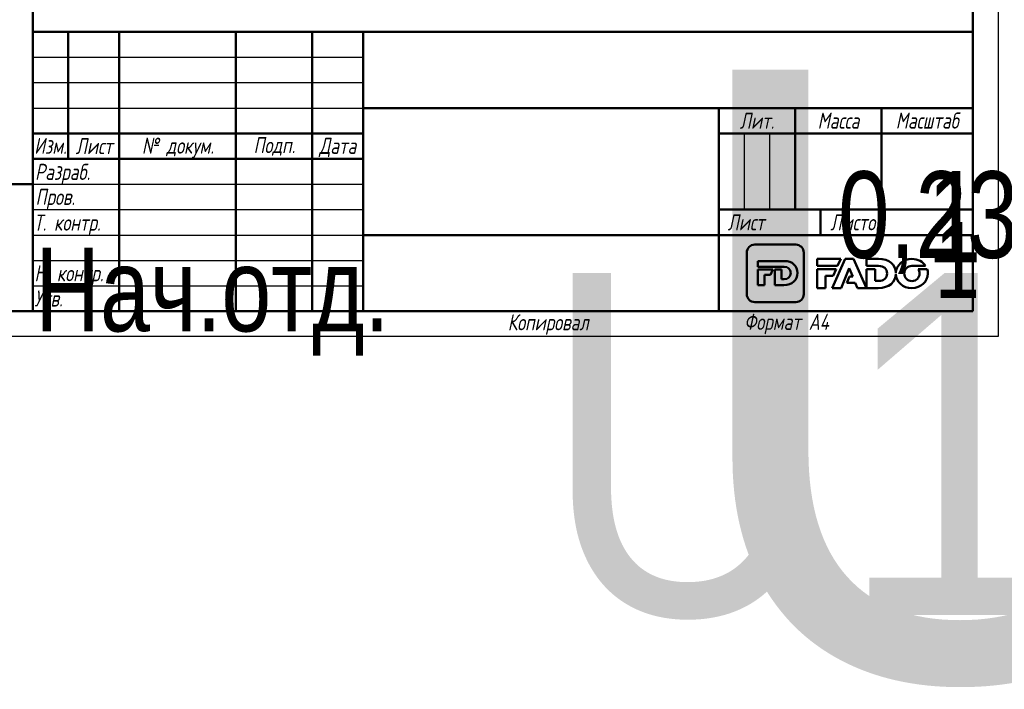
# Model space of a CAD drawing. Header units: millimetres. Extents: x -131 to 751, y -69 to 356.
# Tile 2 of 18: x 17 to 211, y -69 to 62. Entities that reach past the tile are written whole.
import ezdxf
from ezdxf.enums import TextEntityAlignment as Align

# ---------------------------------------------------------------- set-up
doc = ezdxf.new("R2018")
doc.units = ezdxf.units.MM
for name, color, linetype, lineweight in [('Заголовок (ГОСТ)', 7, 'Continuous', 50), ('Кромка (ГОСТ)', 7, 'Continuous', 50), ('Обозначение (ГОСТ)', 7, 'Continuous', 25), ('Эскизная геометрия (ГОСТ)', 7, 'Continuous', 50)]:
    doc.layers.add(name, color=color, linetype=linetype, lineweight=lineweight)
doc.styles.get("Standard").update_dxf_attribs({"font": 'GOST Common Italic.ttf'})
doc.styles.add('Альтернативный текст (ГОСТ)', font='txt', dxfattribs={"width": 0.8})

# ---------------------------------------------------------------- blocks, each defined once
blk = doc.blocks.new('ГОСТ - Доп. графы 1')
at = {"layer": 'Эскизная геометрия (ГОСТ)'}
for p, q in [((-12, 0), (-12, 145)), ((-12, 145), (0, 145)), ((-7, 145), (-7, 0)), ((-12, 110), (-7, 110)), ((-7, 110), (0, 110)), ((-12, 85), (-7, 85)), ((-7, 85), (0, 85)), ((-12, 60), (-7, 60)), ((-7, 60), (0, 60)), ((-12, 25), (-7, 25)), ((-7, 25), (0, 25)), ((0, 0), (-12, 0))]:
    blk.add_line(p, q, dxfattribs=at)
at = {"layer": 'Обозначение (ГОСТ)', "char_height": 3.17, "attachment_point": 5, "rotation": 90, "style": 'Альтернативный текст (ГОСТ)'}
for s, insert, width in [('\\fGOST Common|b0|i1;\\H3.1700;Подп. и дата', (-9.37, 127.41), 34.7679), ('\\fGOST Common|b0|i1;\\H3.1700;Инв. № дубл.', (-8.95, 97.55), 24.8438), ('\\fGOST Common|b0|i1;\\H3.1700;Взам. инв. №', (-9.58, 72.53), 24.8669), ('\\fGOST Common|b0|i1;\\H3.1700;Подп. и дата', (-9.5, 42.47), 35.1486), ('\\fGOST Common|b0|i1;\\H3.1700;Инв. № подл.', (-9.5, 12.41), 24.9618)]:
    blk.add_mtext(s, dxfattribs=dict(at, insert=insert, width=width))
at = {"layer": 'Обозначение (ГОСТ)', "lineweight": 30, "width": 0.8, "flags": 17}
for tag, p in [('Подп._и_дата_2', (-3.53, 127.51)), ('Инв._номер_дубликата', (-3.41, 97.47)), ('Взамен_инв._номера', (-3.46, 72.53)), ('Подп._и_дата_1', (-3.42, 42.35)), ('ИНВЕНТАРНЫЙ_НОМЕР', (-3.33, 12.68))]:
    blk.add_attdef(tag, text='', height=3.17, rotation=90, dxfattribs=at).set_placement(p, align=Align.MIDDLE_CENTER)
blk = doc.blocks.new('Основные надписи ГОСТ - Форма 1')
at = {"layer": 'Заголовок (ГОСТ)'}
for p, q in [((0, 55), (185, 55)), ((0, 0), (0, 55)), ((0, 0), (0, 55)), ((7, 55), (7, 30)), ((17, 55), (17, 0)), ((40, 55), (40, 0)), ((55, 55), (55, 0)), ((65, 55), (65, 0)), ((185, 0), (185, 55)), ((65, 40), (185, 40)), ((135, 40), (135, 0)), ((150, 40), (150, 20)), ((167, 40), (167, 20)), ((0, 35), (65, 35)), ((135, 35), (185, 35)), ((0, 30), (65, 30)), ((135, 20), (185, 20)), ((155, 20), (155, 15)), ((65, 15), (185, 15)), ((185, 0), (0, 0))]:
    blk.add_line(p, q, dxfattribs=at)
at = {"layer": 'Заголовок (ГОСТ)', "linetype": 'Continuous', "lineweight": 25}
for p, q in [((0, 50), (65, 50)), ((0, 45), (65, 45)), ((0, 40), (65, 40)), ((140, 35), (140, 20)), ((145, 35), (145, 20)), ((0, 25), (65, 25)), ((0, 20), (65, 20)), ((0, 15), (65, 15)), ((0, 10), (65, 10)), ((0, 5), (65, 5))]:
    blk.add_line(p, q, dxfattribs=at)
at = {"layer": 'Заголовок (ГОСТ)', "char_height": 3.17, "style": 'Альтернативный текст (ГОСТ)'}
for s, insert, width, attachment_point in [('\\fGOST Common|b0|i1;\\H3.1700;Лит.', (142.52, 37.49), 14.9766, 5), ('\\fGOST Common|b0|i1;\\H3.1700;Масса', (158.55, 37.51), 16.9878, 5), ('\\fGOST Common|b0|i1;\\H3.1700;Масштаб', (176.02, 37.53), 17.8316, 5), ('\\fGOST Common|b0|i1;\\H3.1700;Изм.', (3.5, 32.56), 6.9635, 5), ('\\fGOST Common|b0|i1;\\H3.1700;Лист', (12.1, 32.5), 10.0029, 5), ('\\A0;\\fGOST Common|b0|i1;\\H3.1700;№ докум.', (28.58, 32.16), 22.9069, 5), ('\\fGOST Common|b0|i1;\\H3.1700;Подп.', (47.56, 32.45), 14.879, 5), ('\\fGOST Common|b0|i1;\\H3.1700;Дата', (60.02, 32.24), 9.9614, 5), ('\\fGOST Common|b0|i1;\\H3.1700;Разраб.', (0.47, 27), 16.9971, 4), ('\\fGOST Common|b0|i1;\\H3.1700;Пров.', (0.56, 22.08), 17.0192, 4), ('\\A0;\\fGOST Common|b0|i1;\\H3.1700;Т. контр.', (0.23, 17.01), 16.9554, 4), ('\\fGOST Common|b0|i1;\\H3.1700;Лист', (140.37, 17.5), 10.5071, 5), ('\\A1;', (150.6, 17.54), 8.8313, 5), ('\\fGOST Common|b0|i1;\\H3.1700;Листов', (162.21, 17.5), 14.3668, 5), ('\\fGOST Common|b0|i1;\\H3.1700;Н. контр.', (0.36, 7.05), 16.9999, 4), ('\\fGOST Common|b0|i1;\\H3.1700;Утв.', (0.34, 2.52), 17.0083, 4), ('\\fGOST Common|b0|i1;\\H3.1700;Копировал', (93.48, -0.59), 19.7871, 1)]:
    blk.add_mtext(s, dxfattribs=dict(at, insert=insert, width=width, attachment_point=attachment_point))
at = {"layer": 'Заголовок (ГОСТ)', "lineweight": 30, "flags": 104}
for tag, height, width, p in [('Изм1', 2.89, 0.7, (3.51, 52.52)), ('Лист1', 2.89, 0.7, (12.03, 52.52)), ('Докум1', 2.89, 0.7, (28.54, 52.48)), ('Изм2', 2.89, 0.7, (3.5, 47.52)), ('Лист2', 2.89, 0.7, (12.01, 47.5)), ('Докум2', 2.89, 0.7, (28.53, 47.5)), ('Изм3', 2.89, 0.7, (3.5, 42.5)), ('Лист3', 2.89, 0.7, (12.01, 42.51)), ('Докум3', 2.89, 0.7, (28.51, 42.48)), ('Изм4', 2.89, 0.7, (3.51, 37.5)), ('Лист4', 2.89, 0.7, (12, 37.53)), ('Докум4', 2.89, 0.7, (28.51, 37.52)), ('НАИМЕНОВАНИЕ', 5, 0.8, (100.03, 29.98)), ('Литера', 3.5, 0.8, (137.52, 27.25)), ('Литера2', 3.5, 0.8, (142.51, 27.22)), ('Литера3', 3.5, 0.8, (147.52, 27.21)), ('Масса', 3.5, 0.8, (158.47, 27.53)), ('Масштаб', 3.5, 0.8, (176, 27.6)), ('Тип_документа', 3.17, 0.8, (100.08, 17.56)), ('Листов', 3.17, 0.8, (177.46, 17.58)), ('Материал_Класс', 3.5, 0.9, (100, 7.5))]:
    blk.add_attdef(tag, text='', height=height, dxfattribs=dict(at, width=width)).set_placement(p, align=Align.MIDDLE_CENTER)
for tag, height, width, p in [('Подп1', 2.89, 0.7, (40.01, 52.51)), ('Дата1', 2, 0.7, (55.01, 52.51)), ('Подп2', 2.89, 0.7, (40.01, 47.5)), ('Дата2', 2, 0.7, (55.01, 47.49)), ('Подп3', 2.89, 0.7, (40.01, 42.51)), ('Дата3', 2, 0.7, (55.02, 42.52)), ('Подп4', 2.89, 0.7, (40.01, 37.51)), ('Дата4', 2, 0.7, (55.02, 37.51)), ('АВТОР', 3.17, 0.8, (17.41, 27.49)), ('Разработал_Подп.', 2.89, 0.7, (40.05, 27.51)), ('ДАТА_СОЗДАНИЯ', 2, 0.7, (55.01, 27.51)), ('ПРОВЕРИЛ', 3.17, 0.8, (17.41, 22.53)), ('Проверил_Подп.', 2.89, 0.7, (40.05, 22.52)), ('ДАТА_ПРОВЕРКИ', 2, 0.7, (55.02, 22.51)), ('ТЕХНОЛОГ', 3.17, 0.8, (17.33, 17.54)), ('Технолог_Подп.', 2.89, 0.7, (40.05, 17.51)), ('Технолог_Дата', 2, 0.7, (55.01, 17.5)), ('НАЧ._ОТДЕЛА', 3.17, 0.8, (17.46, 12.45)), ('Руководитель_Подп.', 2.89, 0.7, (40.01, 12.5)), ('Должность_руководителя', 3.17, 0.8, (0.52, 12.51)), ('Руководитель_Дата', 2, 0.7, (55.01, 12.51)), ('НОРМОКОНТРОЛЬ', 3.17, 0.8, (17.37, 7.48)), ('Нормоконтроль_Подп.', 2.89, 0.7, (40.05, 7.52)), ('ДАТА_НОРМОКОНТРОЛЯ', 2, 0.7, (55.02, 7.51)), ('УТВЕРДИЛ', 3.17, 0.8, (17.4, 2.51)), ('Утвердил_Подп.', 2.89, 0.7, (40.05, 2.51)), ('ДАТА_УТВЕРЖДЕНИЯ', 2, 0.7, (55.01, 2.5))]:
    blk.add_attdef(tag, text='', height=height, dxfattribs=dict(at, width=width)).set_placement(p, align=Align.MIDDLE_LEFT)
for tag, height, p in [('ОБОЗНАЧЕНИЕ', 5, (125.33, 47.56)), ('ОРГАНИЗАЦИЯ', 3.5, (160.02, 7.6))]:
    blk.add_attdef(tag, text='', height=height, dxfattribs=at).set_placement(p, align=Align.MIDDLE_CENTER)
at = {"layer": 'Заголовок (ГОСТ)', "lineweight": 30, "width": 0.9, "flags": 104}
for tag, p in [('Материал_Наим.', (133.71, 9.75)), ('Материал_ГОСТ', (134.04, 4.06))]:
    blk.add_attdef(tag, text='', height=3.5, dxfattribs=at).set_placement(p, align=Align.MIDDLE_RIGHT)
blk = doc.blocks.new('Рамки ГОСТ_ граница 297x210')
at = {"layer": 'Кромка (ГОСТ)', "lineweight": 25}
for p, q in [((210, 297), (210, 0)), ((210, 0), (0, 0))]:
    blk.add_line(p, q, dxfattribs=at)
at = {"layer": 'Кромка (ГОСТ)'}
for p, q in [((20, 292), (20, 5)), ((205, 5), (205, 292)), ((20, 5), (205, 5))]:
    blk.add_line(p, q, dxfattribs=at)
at = {"layer": 'Кромка (ГОСТ)', "insert": (160, 4.5), "char_height": 3.17, "attachment_point": 1, "style": 'Альтернативный текст (ГОСТ)'}
blk.add_mtext('\\A1;\\fGOST Common|b0|i1;\\H3.1700;Формат A4', dxfattribs=at)

msp = doc.modelspace()

# ---------------------------------------------------------------- linework, layer by layer
at = {"layer": 'Эскизная геометрия (ГОСТ)', "linetype": 'Continuous'}
for p, q in [((170.1623, 18.1075), (162.0631, 18.1075)), ((160.5048, 16.5351), (160.5048, 8.3644)), ((171.7217, 8.3644), (171.7217, 16.5351)), ((162.71, 14.89), (162.71, 13.7414)), ((167.836, 14.89), (162.71, 14.89)), ((162.71, 13.7414), (167.8556, 13.7414)), ((162.71, 13.204), (162.71, 10.1607)), ((165.6224, 13.204), (162.71, 13.204)), ((164.0092, 12.1762), (165.1863, 12.1762)), ((164.0092, 10.1607), (164.0092, 12.1762)), ((165.1863, 12.1762), (165.6224, 13.204)), ((166.0267, 13.204), (166.0267, 10.1607)), ((167.3263, 13.204), (166.0267, 13.204)), ((167.3263, 11.3226), (167.3263, 13.204)), ((162.71, 10.1607), (164.0092, 10.1607)), ((166.0267, 10.1607), (167.8086, 10.1607)), ((167.8556, 11.3226), (167.3263, 11.3226)), ((162.0631, 6.7926), (170.1623, 6.7926))]:
    msp.add_line(p, q, dxfattribs=at)
at = {"layer": 'Эскизная геометрия (ГОСТ)'}
for p, q in [((174.3413, 15.304), (174.3413, 13.9093)), ((178.9974, 15.304), (174.3413, 15.304)), ((174.3413, 13.9093), (178.3745, 13.9093)), ((179.8816, 15.3457), (177.2993, 9.5647)), ((178.3745, 13.9093), (178.9974, 15.304)), ((181.5021, 15.3457), (179.8816, 15.3457)), ((184.0854, 9.5647), (181.5021, 15.3457)), ((184.0854, 15.3032), (184.0854, 13.9093)), ((186.4255, 15.3032), (184.0854, 15.3032)), ((184.0854, 13.9093), (186.4519, 13.9093)), ((192.9889, 13.9223), (195.7076, 13.9223)), ((174.3413, 13.2899), (174.3413, 9.5641)), ((178.0976, 13.2899), (174.3413, 13.2899)), ((176.0221, 9.5641), (176.0221, 11.9786)), ((176.0221, 11.9786), (177.5117, 11.9786)), ((177.5117, 11.9786), (178.0976, 13.2899)), ((179.0663, 9.5647), (180.6801, 13.4588)), ((180.6986, 11.8269), (180.1915, 10.5893)), ((180.6801, 13.4588), (181.3552, 11.8269)), ((181.3552, 11.8269), (180.6986, 11.8269)), ((184.0854, 13.2899), (184.0854, 9.5656)), ((185.7662, 13.2899), (184.0854, 13.2899)), ((185.7662, 10.9753), (185.7662, 13.2899)), ((189.8467, 12.3498), (189.8493, 12.3498)), ((189.8506, 12.5431), (189.847, 12.5431)), ((196.0081, 13.2853), (194.2268, 13.2853)), ((180.1915, 10.5893), (181.8408, 10.5893)), ((181.8408, 10.5893), (182.2823, 9.5647)), ((186.4519, 10.9753), (185.7662, 10.9753)), ((174.3413, 9.5641), (176.0221, 9.5641)), ((177.2993, 9.5647), (179.0663, 9.5647)), ((182.2823, 9.5647), (184.0854, 9.5647)), ((184.0854, 9.5656), (186.3907, 9.5656))]:
    msp.add_line(p, q, dxfattribs=at)
at = {"layer": 'Эскизная геометрия (ГОСТ)', "linetype": 'Continuous'}
for points in [[(162.0631, 18.1075), (161.2036, 18.1075), (160.5048, 17.4027), (160.5048, 16.5351)], [(171.7217, 16.5351), (171.7217, 17.4027), (171.0231, 18.1075), (170.1623, 18.1075)], [(170.4812, 12.5393), (170.4812, 13.9172), (169.5102, 14.89), (167.836, 14.89)], [(167.8556, 13.7414), (168.6325, 13.7414), (169.1485, 13.2892), (169.1485, 12.5318)], [(167.8086, 10.1607), (169.4962, 10.1607), (170.4812, 11.1746), (170.4812, 12.5393)], [(169.1485, 12.5318), (169.1485, 11.7565), (168.6325, 11.3226), (167.8556, 11.3226)], [(160.5048, 8.3644), (160.5048, 7.4964), (161.2036, 6.7926), (162.0631, 6.7926)], [(170.1623, 6.7926), (171.0231, 6.7926), (171.7217, 7.4964), (171.7217, 8.3644)]]:
    msp.add_open_spline(points, degree=3, dxfattribs=at)
at = {"layer": 'Эскизная геометрия (ГОСТ)'}
for points in [[(189.847, 12.5431), (189.801, 14.1673), (188.5519, 15.3032), (186.4255, 15.3032)], [(186.4519, 13.9093), (187.4557, 13.9093), (188.1244, 13.3609), (188.1244, 12.4431)], [(193.0033, 15.304), (191.2445, 15.304), (189.9138, 14.0788), (189.8506, 12.5431)], [(191.5106, 12.4286), (191.5106, 13.2429), (192.1026, 13.9223), (192.9889, 13.9223)], [(195.7076, 13.9223), (195.1742, 14.7543), (194.1901, 15.304), (193.0033, 15.304)], [(186.3907, 9.5656), (188.5305, 9.5656), (189.7963, 10.7453), (189.8467, 12.3498)], [(188.1244, 12.4431), (188.1244, 11.5001), (187.4557, 10.9753), (186.4519, 10.9753)], [(189.8493, 12.3498), (189.8924, 10.7841), (191.2142, 9.5545), (192.9889, 9.5545)], [(193.0033, 10.9369), (192.1196, 10.9369), (191.5106, 11.6308), (191.5106, 12.4286)], [(192.9889, 9.5545), (194.791, 9.5545), (196.1437, 10.842), (196.1437, 12.4286)], [(194.4899, 12.4286), (194.4899, 11.6156), (193.8978, 10.9369), (193.0033, 10.9369)], [(194.2268, 13.2853), (194.3959, 13.0402), (194.4899, 12.7421), (194.4899, 12.4286)], [(196.1437, 12.4286), (196.1437, 12.7283), (196.0967, 13.0154), (196.0081, 13.2853)]]:
    msp.add_open_spline(points, degree=3, dxfattribs=at)

# ---------------------------------------------------------------- block references
for name, p in [('Рамки ГОСТ_ граница 297x210', (0, 0)), ('ГОСТ - Доп. графы 1', (20, 5))]:
    msp.add_blockref(name, p)
ref = msp.add_blockref('Основные надписи ГОСТ - Форма 1', (20, 5))
lines = msp.add_mtext('\\W0.8000;Нач.отд.', dxfattribs={"layer": 'Заголовок (ГОСТ)', "insert": (20.5216, 17.5142), "char_height": 16.475961, "attachment_point": 1})
ref.add_attrib('Должность_руководителя', '', (20.5216, 17.5142), dxfattribs={"flags": 104}).embed_mtext(lines)
lines = msp.add_mtext('\\W0.8000;', dxfattribs={"layer": 'Заголовок (ГОСТ)', "insert": (37.4114, 32.4883), "char_height": 22.59262, "attachment_point": 1})
ref.add_attrib('АВТОР', '', (37.4114, 32.4883), dxfattribs={"flags": 104}).embed_mtext(lines)
lines = msp.add_mtext('\\W0.8000;', dxfattribs={"layer": 'Заголовок (ГОСТ)', "insert": (37.4083, 27.5258), "char_height": 22.55166, "attachment_point": 1})
ref.add_attrib('ПРОВЕРИЛ', '', (37.4083, 27.5258), dxfattribs={"flags": 104}).embed_mtext(lines)
lines = msp.add_mtext('\\W0.8000;', dxfattribs={"layer": 'Заголовок (ГОСТ)', "insert": (37.3337, 22.5428), "char_height": 22.67099, "attachment_point": 1})
ref.add_attrib('ТЕХНОЛОГ', '', (37.3337, 22.5428), dxfattribs={"flags": 104}).embed_mtext(lines)
lines = msp.add_mtext('\\W0.8000;', dxfattribs={"layer": 'Заголовок (ГОСТ)', "insert": (37.4616, 17.4456), "char_height": 22.55501, "attachment_point": 1})
ref.add_attrib('НАЧ._ОТДЕЛА', '', (37.4616, 17.4456), dxfattribs={"flags": 104}).embed_mtext(lines)
lines = msp.add_mtext('\\W0.8000;', dxfattribs={"layer": 'Заголовок (ГОСТ)', "insert": (37.3745, 12.4807), "char_height": 22.66902, "attachment_point": 1})
ref.add_attrib('НОРМОКОНТРОЛЬ', '', (37.3745, 12.4807), dxfattribs={"flags": 104}).embed_mtext(lines)
lines = msp.add_mtext('\\W0.8000;', dxfattribs={"layer": 'Заголовок (ГОСТ)', "insert": (37.4006, 7.5066), "char_height": 22.61295, "attachment_point": 1})
ref.add_attrib('УТВЕРДИЛ', '', (37.4006, 7.5066), dxfattribs={"flags": 104}).embed_mtext(lines)
lines = msp.add_mtext('U13C ', dxfattribs={"layer": 'Заголовок (ГОСТ)', "insert": (145.3255, 52.5589), "char_height": 119.84296, "attachment_point": 1})
ref.add_attrib('ОБОЗНАЧЕНИЕ', '', (145.3255, 52.5589), dxfattribs={"flags": 104}).embed_mtext(lines)
lines = msp.add_mtext('\\W0.8000;', dxfattribs={"layer": 'Заголовок (ГОСТ)', "insert": (120.0309, 34.9751), "char_height": 69.60928, "attachment_point": 1})
ref.add_attrib('НАИМЕНОВАНИЕ', '', (120.0309, 34.9751), dxfattribs={"flags": 104}).embed_mtext(lines)
lines = msp.add_mtext('\\W0.8000;', dxfattribs={"layer": 'Заголовок (ГОСТ)', "insert": (120.078, 22.5583), "char_height": 69.70335, "attachment_point": 1})
ref.add_attrib('Тип_документа', '', (120.078, 22.5583), dxfattribs={"flags": 104}).embed_mtext(lines)
lines = msp.add_mtext('\\W0.9000;U13C 18.03.2020', dxfattribs={"layer": 'Заголовок (ГОСТ)', "insert": (120, 12.5), "char_height": 67.257617, "attachment_point": 1})
ref.add_attrib('Материал_Класс', '', (120, 12.5), dxfattribs={"flags": 104}).embed_mtext(lines)
lines = msp.add_mtext('\\W0.9000;', dxfattribs={"layer": 'Заголовок (ГОСТ)', "insert": (153.7068, 14.7507), "char_height": 66.97542, "attachment_point": 1})
ref.add_attrib('Материал_Наим.', '', (153.7068, 14.7507), dxfattribs={"flags": 104}).embed_mtext(lines)
lines = msp.add_mtext('\\W0.9000;', dxfattribs={"layer": 'Заголовок (ГОСТ)', "insert": (154.0404, 9.0569), "char_height": 66.7532, "attachment_point": 1})
ref.add_attrib('Материал_ГОСТ', '', (154.0404, 9.0569), dxfattribs={"flags": 104}).embed_mtext(lines)
lines = msp.add_mtext('\\W0.8000;', dxfattribs={"layer": 'Заголовок (ГОСТ)', "insert": (157.5203, 32.2514), "char_height": 5.02883, "attachment_point": 1})
ref.add_attrib('Литера', '', (157.5203, 32.2514), dxfattribs={"flags": 104}).embed_mtext(lines)
lines = msp.add_mtext('\\W0.8000;', dxfattribs={"layer": 'Заголовок (ГОСТ)', "insert": (162.5118, 32.2215), "char_height": 5.02883, "attachment_point": 1})
ref.add_attrib('Литера2', '', (162.5118, 32.2215), dxfattribs={"flags": 104}).embed_mtext(lines)
lines = msp.add_mtext('\\W0.8000;', dxfattribs={"layer": 'Заголовок (ГОСТ)', "insert": (167.5181, 32.2112), "char_height": 5.01699, "attachment_point": 1})
ref.add_attrib('Литера3', '', (167.5181, 32.2112), dxfattribs={"flags": 104}).embed_mtext(lines)
lines = msp.add_mtext('\\W0.8000;0,232', dxfattribs={"layer": 'Заголовок (ГОСТ)', "insert": (178.4686, 32.5335), "char_height": 17.043546, "attachment_point": 1})
ref.add_attrib('Масса', '', (178.4686, 32.5335), dxfattribs={"flags": 104}).embed_mtext(lines)
lines = msp.add_mtext('\\W0.8000;1 : 1', dxfattribs={"layer": 'Заголовок (ГОСТ)', "insert": (195.9966, 32.6031), "char_height": 17.947557, "attachment_point": 1})
ref.add_attrib('Масштаб', '', (195.9966, 32.6031), dxfattribs={"flags": 104}).embed_mtext(lines)
lines = msp.add_mtext('\\W0.8000;1', dxfattribs={"layer": 'Заголовок (ГОСТ)', "insert": (197.459, 22.5789), "char_height": 14.96532, "attachment_point": 1})
ref.add_attrib('Листов', '', (197.459, 22.5789), dxfattribs={"flags": 104}).embed_mtext(lines)
lines = msp.add_mtext('\\W0.7000;', dxfattribs={"layer": 'Заголовок (ГОСТ)', "insert": (75.0121, 57.5134), "char_height": 9.98446, "attachment_point": 1})
ref.add_attrib('Дата1', '', (75.0121, 57.5134), dxfattribs={"flags": 104}).embed_mtext(lines)
lines = msp.add_mtext('\\W0.7000;', dxfattribs={"layer": 'Заголовок (ГОСТ)', "insert": (75.0121, 52.4908), "char_height": 9.98446, "attachment_point": 1})
ref.add_attrib('Дата2', '', (75.0121, 52.4908), dxfattribs={"flags": 104}).embed_mtext(lines)
lines = msp.add_mtext('\\W0.7000;', dxfattribs={"layer": 'Заголовок (ГОСТ)', "insert": (75.0232, 47.521), "char_height": 9.97116, "attachment_point": 1})
ref.add_attrib('Дата3', '', (75.0232, 47.521), dxfattribs={"flags": 104}).embed_mtext(lines)
lines = msp.add_mtext('\\W0.7000;', dxfattribs={"layer": 'Заголовок (ГОСТ)', "insert": (75.0232, 42.5092), "char_height": 9.98863, "attachment_point": 1})
ref.add_attrib('Дата4', '', (75.0232, 42.5092), dxfattribs={"flags": 104}).embed_mtext(lines)
lines = msp.add_mtext('\\W0.7000;', dxfattribs={"layer": 'Заголовок (ГОСТ)', "insert": (75.0086, 32.5112), "char_height": 9.98041, "attachment_point": 1})
ref.add_attrib('ДАТА_СОЗДАНИЯ', '', (75.0086, 32.5112), dxfattribs={"flags": 104}).embed_mtext(lines)
lines = msp.add_mtext('\\W0.7000;', dxfattribs={"layer": 'Заголовок (ГОСТ)', "insert": (75.022, 27.5095), "char_height": 9.95769, "attachment_point": 1})
ref.add_attrib('ДАТА_ПРОВЕРКИ', '', (75.022, 27.5095), dxfattribs={"flags": 104}).embed_mtext(lines)
lines = msp.add_mtext('\\W0.7000;', dxfattribs={"layer": 'Заголовок (ГОСТ)', "insert": (75.0148, 22.5028), "char_height": 9.98633, "attachment_point": 1})
ref.add_attrib('Технолог_Дата', '', (75.0148, 22.5028), dxfattribs={"flags": 104}).embed_mtext(lines)
lines = msp.add_mtext('\\W0.7000;', dxfattribs={"layer": 'Заголовок (ГОСТ)', "insert": (75.0101, 17.5095), "char_height": 9.99024, "attachment_point": 1})
ref.add_attrib('Руководитель_Дата', '', (75.0101, 17.5095), dxfattribs={"flags": 104}).embed_mtext(lines)
lines = msp.add_mtext('\\W0.7000;', dxfattribs={"layer": 'Заголовок (ГОСТ)', "insert": (75.0237, 12.5112), "char_height": 9.98246, "attachment_point": 1})
ref.add_attrib('ДАТА_НОРМОКОНТРОЛЯ', '', (75.0237, 12.5112), dxfattribs={"flags": 104}).embed_mtext(lines)
lines = msp.add_mtext('\\W0.7000;', dxfattribs={"layer": 'Заголовок (ГОСТ)', "insert": (75.0093, 7.4985), "char_height": 9.9968, "attachment_point": 1})
ref.add_attrib('ДАТА_УТВЕРЖДЕНИЯ', '', (75.0093, 7.4985), dxfattribs={"flags": 104}).embed_mtext(lines)
lines = msp.add_mtext('\\W0.7000;', dxfattribs={"layer": 'Заголовок (ГОСТ)', "insert": (60.0143, 57.5125), "char_height": 14.91999, "attachment_point": 1})
ref.add_attrib('Подп1', '', (60.0143, 57.5125), dxfattribs={"flags": 104}).embed_mtext(lines)
lines = msp.add_mtext('\\W0.7000;', dxfattribs={"layer": 'Заголовок (ГОСТ)', "insert": (60.0143, 52.5027), "char_height": 14.98562, "attachment_point": 1})
ref.add_attrib('Подп2', '', (60.0143, 52.5027), dxfattribs={"flags": 104}).embed_mtext(lines)
lines = msp.add_mtext('\\W0.7000;', dxfattribs={"layer": 'Заголовок (ГОСТ)', "insert": (60.0143, 47.5148), "char_height": 14.98562, "attachment_point": 1})
ref.add_attrib('Подп3', '', (60.0143, 47.5148), dxfattribs={"flags": 104}).embed_mtext(lines)
lines = msp.add_mtext('\\W0.7000;', dxfattribs={"layer": 'Заголовок (ГОСТ)', "insert": (60.0144, 42.5058), "char_height": 14.96586, "attachment_point": 1})
ref.add_attrib('Подп4', '', (60.0144, 42.5058), dxfattribs={"flags": 104}).embed_mtext(lines)
lines = msp.add_mtext('\\W0.7000;', dxfattribs={"layer": 'Заголовок (ГОСТ)', "insert": (60.045, 32.5144), "char_height": 14.95963, "attachment_point": 1})
ref.add_attrib('Разработал_Подп.', '', (60.045, 32.5144), dxfattribs={"flags": 104}).embed_mtext(lines)
lines = msp.add_mtext('\\W0.7000;', dxfattribs={"layer": 'Заголовок (ГОСТ)', "insert": (60.045, 27.5245), "char_height": 14.93971, "attachment_point": 1})
ref.add_attrib('Проверил_Подп.', '', (60.045, 27.5245), dxfattribs={"flags": 104}).embed_mtext(lines)
lines = msp.add_mtext('\\W0.7000;', dxfattribs={"layer": 'Заголовок (ГОСТ)', "insert": (60.045, 22.5148), "char_height": 14.93971, "attachment_point": 1})
ref.add_attrib('Технолог_Подп.', '', (60.045, 22.5148), dxfattribs={"flags": 104}).embed_mtext(lines)
lines = msp.add_mtext('\\W0.7000;', dxfattribs={"layer": 'Заголовок (ГОСТ)', "insert": (60.0052, 17.505), "char_height": 14.97955, "attachment_point": 1})
ref.add_attrib('Руководитель_Подп.', '', (60.0052, 17.505), dxfattribs={"flags": 104}).embed_mtext(lines)
lines = msp.add_mtext('\\W0.7000;', dxfattribs={"layer": 'Заголовок (ГОСТ)', "insert": (60.045, 12.5151), "char_height": 14.93971, "attachment_point": 1})
ref.add_attrib('Нормоконтроль_Подп.', '', (60.045, 12.5151), dxfattribs={"flags": 104}).embed_mtext(lines)
lines = msp.add_mtext('\\W0.7000;', dxfattribs={"layer": 'Заголовок (ГОСТ)', "insert": (60.045, 7.5053), "char_height": 14.95963, "attachment_point": 1})
ref.add_attrib('Утвердил_Подп.', '', (60.045, 7.5053), dxfattribs={"flags": 104}).embed_mtext(lines)
lines = msp.add_mtext('\\W0.7000;', dxfattribs={"layer": 'Заголовок (ГОСТ)', "insert": (48.5417, 57.4833), "char_height": 22.94698, "attachment_point": 1})
ref.add_attrib('Докум1', '', (48.5417, 57.4833), dxfattribs={"flags": 104}).embed_mtext(lines)
lines = msp.add_mtext('\\W0.7000;', dxfattribs={"layer": 'Заголовок (ГОСТ)', "insert": (48.526, 52.4968), "char_height": 22.97824, "attachment_point": 1})
ref.add_attrib('Докум2', '', (48.526, 52.4968), dxfattribs={"flags": 104}).embed_mtext(lines)
lines = msp.add_mtext('\\W0.7000;', dxfattribs={"layer": 'Заголовок (ГОСТ)', "insert": (48.5104, 47.4791), "char_height": 22.94698, "attachment_point": 1})
ref.add_attrib('Докум3', '', (48.5104, 47.4791), dxfattribs={"flags": 104}).embed_mtext(lines)
lines = msp.add_mtext('\\W0.7000;', dxfattribs={"layer": 'Заголовок (ГОСТ)', "insert": (48.5148, 42.5199), "char_height": 22.97406, "attachment_point": 1})
ref.add_attrib('Докум4', '', (48.5148, 42.5199), dxfattribs={"flags": 104}).embed_mtext(lines)
lines = msp.add_mtext('\\W0.7000;', dxfattribs={"layer": 'Заголовок (ГОСТ)', "insert": (32.0309, 57.5161), "char_height": 9.99314, "attachment_point": 1})
ref.add_attrib('Лист1', '', (32.0309, 57.5161), dxfattribs={"flags": 104}).embed_mtext(lines)
lines = msp.add_mtext('\\W0.7000;', dxfattribs={"layer": 'Заголовок (ГОСТ)', "insert": (32.012, 52.5044), "char_height": 9.97806, "attachment_point": 1})
ref.add_attrib('Лист2', '', (32.012, 52.5044), dxfattribs={"flags": 104}).embed_mtext(lines)
lines = msp.add_mtext('\\W0.7000;', dxfattribs={"layer": 'Заголовок (ГОСТ)', "insert": (32.012, 47.5076), "char_height": 9.97806, "attachment_point": 1})
ref.add_attrib('Лист3', '', (32.012, 47.5076), dxfattribs={"flags": 104}).embed_mtext(lines)
lines = msp.add_mtext('\\W0.7000;', dxfattribs={"layer": 'Заголовок (ГОСТ)', "insert": (32.0042, 42.5264), "char_height": 9.99358, "attachment_point": 1})
ref.add_attrib('Лист4', '', (32.0042, 42.5264), dxfattribs={"flags": 104}).embed_mtext(lines)
lines = msp.add_mtext('\\W0.7000;', dxfattribs={"layer": 'Заголовок (ГОСТ)', "insert": (23.5126, 57.5165), "char_height": 7.004, "attachment_point": 1})
ref.add_attrib('Изм1', '', (23.5126, 57.5165), dxfattribs={"flags": 104}).embed_mtext(lines)
lines = msp.add_mtext('\\W0.7000;', dxfattribs={"layer": 'Заголовок (ГОСТ)', "insert": (23.5044, 52.5206), "char_height": 6.98767, "attachment_point": 1})
ref.add_attrib('Изм2', '', (23.5044, 52.5206), dxfattribs={"flags": 104}).embed_mtext(lines)
lines = msp.add_mtext('\\W0.7000;', dxfattribs={"layer": 'Заголовок (ГОСТ)', "insert": (23.5044, 47.5003), "char_height": 7.02032, "attachment_point": 1})
ref.add_attrib('Изм3', '', (23.5044, 47.5003), dxfattribs={"flags": 104}).embed_mtext(lines)
lines = msp.add_mtext('\\W0.7000;', dxfattribs={"layer": 'Заголовок (ГОСТ)', "insert": (23.5126, 42.5044), "char_height": 7.004, "attachment_point": 1})
ref.add_attrib('Изм4', '', (23.5126, 42.5044), dxfattribs={"flags": 104}).embed_mtext(lines)

doc.saveas('drawing.dxf')
